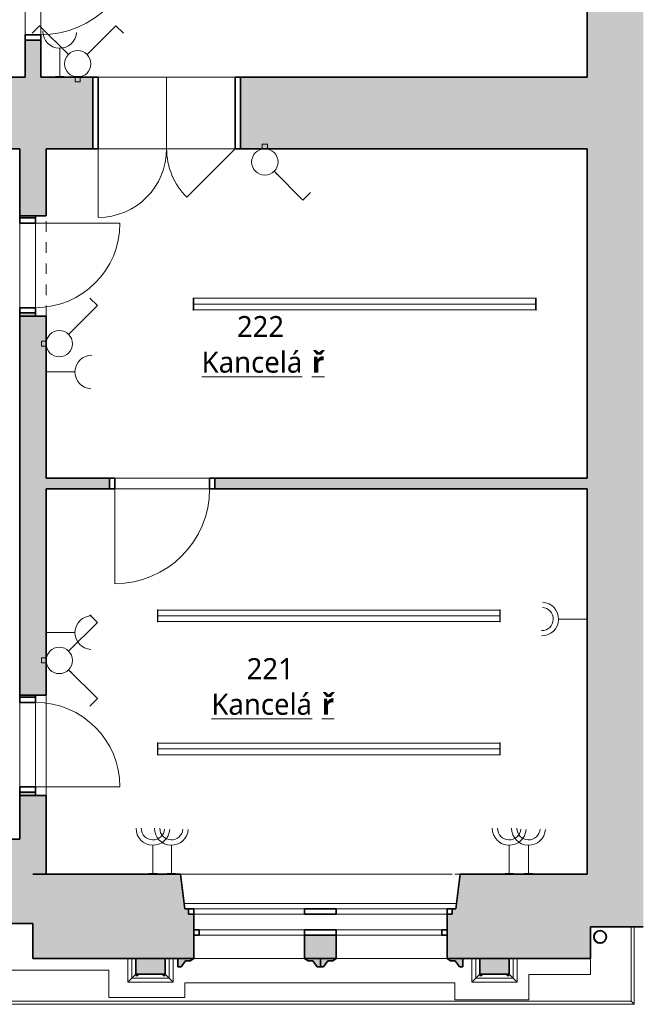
# Model space of a CAD drawing. Header units: metres. Extents: x -0.2 to 46.8, y -4.9 to 28.
# Tile 13 of 15: x 33.9 to 39.7, y -0.4 to 8.9. Entities that reach past the tile are written whole.
import ezdxf

# ---------------------------------------------------------------- set-up
doc = ezdxf.new("R2010")
doc.units = ezdxf.units.M
doc.linetypes.add('AV - Cerch_ 1 tecka 4mm', pattern=[0.006, 0.004, -0.001, 0, -0.001])
doc.layers.add('AV-MISTNOSTI', color=5, linetype='Continuous', lineweight=5, true_color=0x0000ff)
doc.layers.add('AV-TEXTY', color=5, linetype='Continuous', lineweight=13, true_color=0x0000ff)
doc.layers.add('AV-SRAFY', color=7, linetype='Continuous', lineweight=35)
doc.layers.add('AV-STAVBA', color=7, linetype='Continuous', lineweight=18)
doc.styles.add('Trebuchet MS_B', font='trebuc.ttf', dxfattribs={"height": 0.2})

# ---------------------------------------------------------------- blocks, each defined once
blk = doc.blocks.new('DO_2-L_Obl__členěné_222 - 1300x2700_zdobné-986832-2NP')
at = {"layer": 'AV-STAVBA', "color": 254, "true_color": 0xcccccc}
for p, q in [((0.65, 0.86), (0.65, 0.21)), ((-0.65, 0.21), (-0.1904, 0.6696)), ((-0.65, 0.21), (0.65, 0.21)), ((-0.65, -0.47), (-0.65, 0.21)), ((0, 0.21), (0, -0.47)), ((0.65, -0.47), (0.65, 0.21)), ((-0.7, -0.47), (-0.65, -0.47)), ((-0.65, -0.47), (0.65, -0.47)), ((0.65, -0.47), (0.7, -0.47))]:
    blk.add_line(p, q, dxfattribs=at)
at = {"layer": 'AV-STAVBA', "color": 254, "lineweight": 35, "true_color": 0xcccccc}
for p, q in [((-0.65, 0.21), (-0.7, 0.21)), ((-0.7, 0.21), (-0.7, -0.47)), ((-0.65, -0.47), (-0.65, 0.21)), ((0.7, 0.21), (0.65, 0.21)), ((0.65, 0.21), (0.65, -0.47)), ((0.7, -0.47), (0.7, 0.21)), ((-0.7, -0.47), (-0.65, -0.47)), ((0.65, -0.47), (0.7, -0.47))]:
    blk.add_line(p, q, dxfattribs=at)
at = {"layer": 'AV-STAVBA', "color": 254, "linetype": 'AV - Cerch_ 1 tecka 4mm', "true_color": 0xcccccc}
for p, q in [((-0.65, 0.21), (0.65, 0.21)), ((-0.7, -0.47), (0.7, -0.47)), ((-0.65, -0.47), (0.65, -0.47))]:
    blk.add_line(p, q, dxfattribs=at)
at = {"layer": 'AV-STAVBA', "color": 254, "true_color": 0xcccccc}
for centre, start, end in [((0.65, 0.21), 90, 180), ((-0.65, 0.21), 360, 45)]:
    blk.add_arc(centre, 0.65, start, end, dxfattribs=at)
blk = doc.blocks.new('DO_1-P_Ocel_ - 900x1970_150-987210-2NP')
at = {"layer": 'AV-STAVBA', "color": 254, "true_color": 0xcccccc}
for p, q in [((-0.45, 0.975), (-0.45, 0.075)), ((-0.45, 0.075), (0.45, 0.075)), ((-0.45, -0.075), (0.45, -0.075))]:
    blk.add_line(p, q, dxfattribs=at)
at = {"layer": 'AV-STAVBA', "color": 254, "linetype": 'AV - Cerch_ 1 tecka 4mm', "true_color": 0xcccccc}
for p, q in [((-0.5, 0.075), (0.5, 0.075)), ((-0.45, 0.075), (0.45, 0.075)), ((-0.5, -0.075), (0.5, -0.075)), ((-0.45, -0.075), (0.45, -0.075))]:
    blk.add_line(p, q, dxfattribs=at)
at = {"layer": 'AV-STAVBA', "color": 254, "lineweight": 35, "true_color": 0xcccccc}
for p, q in [((-0.45, 0.075), (-0.5, 0.075)), ((-0.5, 0.075), (-0.5, -0.075)), ((-0.45, -0.075), (-0.45, 0.075)), ((0.5, 0.075), (0.45, 0.075)), ((0.45, 0.075), (0.45, -0.075)), ((0.5, -0.075), (0.5, 0.075)), ((-0.5, -0.075), (-0.45, -0.075)), ((0.45, -0.075), (0.5, -0.075))]:
    blk.add_line(p, q, dxfattribs=at)
at = {"layer": 'AV-STAVBA', "color": 254, "true_color": 0xcccccc}
blk.add_arc((-0.45, 0.075), 0.9, 0, 90, dxfattribs=at)
blk = doc.blocks.new('DO_1-L_Ocel_ - 900x1970_100-993231-2NP')
at = {"layer": 'AV-STAVBA', "color": 254, "true_color": 0xcccccc}
for p, q in [((0.45, 0.95), (0.45, 0.05)), ((-0.45, 0.05), (0.45, 0.05)), ((-0.45, -0.05), (0.45, -0.05))]:
    blk.add_line(p, q, dxfattribs=at)
at = {"layer": 'AV-STAVBA', "color": 254, "linetype": 'AV - Cerch_ 1 tecka 4mm', "true_color": 0xcccccc}
for p, q in [((-0.5, 0.05), (0.5, 0.05)), ((-0.45, 0.05), (0.45, 0.05)), ((-0.5, -0.05), (0.5, -0.05)), ((-0.45, -0.05), (0.45, -0.05))]:
    blk.add_line(p, q, dxfattribs=at)
at = {"layer": 'AV-STAVBA', "color": 254, "lineweight": 35, "true_color": 0xcccccc}
for p, q in [((-0.45, 0.05), (-0.5, 0.05)), ((-0.5, 0.05), (-0.5, -0.05)), ((-0.45, -0.05), (-0.45, 0.05)), ((0.5, 0.05), (0.45, 0.05)), ((0.45, 0.05), (0.45, -0.05)), ((0.5, -0.05), (0.5, 0.05)), ((-0.5, -0.05), (-0.45, -0.05)), ((0.45, -0.05), (0.5, -0.05))]:
    blk.add_line(p, q, dxfattribs=at)
at = {"layer": 'AV-STAVBA', "color": 254, "true_color": 0xcccccc}
blk.add_arc((0.45, 0.05), 0.9, 90, 180, dxfattribs=at)
blk = doc.blocks.new('GM_Otvor_obdélníkový - 950x2190-994455-2NP')
at = {"layer": 'AV-STAVBA', "color": 254, "linetype": 'AV - Cerch_ 1 tecka 4mm', "lineweight": 13, "true_color": 0xcccccc}
for p, q in [((-0.475, 0.125), (0.475, 0.125)), ((-0.475, -0.125), (0.475, -0.125)), ((-0.475, -0.125), (0.475, -0.125))]:
    blk.add_line(p, q, dxfattribs=at)
blk = doc.blocks.new('DO_1-P_Ocel_ - 800x1970_150-V2-2NP')
at = {"layer": 'AV-STAVBA', "color": 254, "true_color": 0xcccccc}
for p, q in [((-0.4, 0.875), (-0.4, 0.075)), ((-0.4, 0.075), (0.4, 0.075)), ((-0.4, -0.075), (0.4, -0.075))]:
    blk.add_line(p, q, dxfattribs=at)
at = {"layer": 'AV-STAVBA', "color": 254, "linetype": 'AV - Cerch_ 1 tecka 4mm', "true_color": 0xcccccc}
for p, q in [((-0.45, 0.075), (0.45, 0.075)), ((-0.4, 0.075), (0.4, 0.075)), ((-0.45, -0.075), (0.45, -0.075)), ((-0.4, -0.075), (0.4, -0.075))]:
    blk.add_line(p, q, dxfattribs=at)
at = {"layer": 'AV-STAVBA', "color": 254, "lineweight": 35, "true_color": 0xcccccc}
for p, q in [((-0.4, 0.075), (-0.45, 0.075)), ((-0.45, 0.075), (-0.45, -0.075)), ((-0.4, -0.075), (-0.4, 0.075)), ((0.45, 0.075), (0.4, 0.075)), ((0.4, 0.075), (0.4, -0.075)), ((0.45, -0.075), (0.45, 0.075)), ((-0.45, -0.075), (-0.4, -0.075)), ((0.4, -0.075), (0.45, -0.075))]:
    blk.add_line(p, q, dxfattribs=at)
at = {"layer": 'AV-STAVBA', "color": 254, "true_color": 0xcccccc}
blk.add_arc((-0.4, 0.075), 0.8, 0, 90, dxfattribs=at)
blk = doc.blocks.new('WI_4-4_dvojité - 2400x2800-1624761-2NP')
at = {"layer": 'AV-STAVBA', "color": 254, "linetype": 'AV - Cerch_ 1 tecka 4mm', "lineweight": 13, "true_color": 0xcccccc}
for p, q in [((1.25, 0.4), (-1.25, 0.4)), ((1.2, 0.4), (-1.2, 0.4)), ((-1.2, 0.4), (1.2, 0.4)), ((1.25, -0.4), (-1.25, -0.4)), ((-1.25, -0.4), (1.25, -0.4)), ((1.2, -0.4), (-1.2, -0.4))]:
    blk.add_line(p, q, dxfattribs=at)
at = {"layer": 'AV-STAVBA', "color": 254, "lineweight": 35, "true_color": 0xcccccc}
for p, q in [((-1.15, 0.18), (-1.2, 0.18)), ((-1.2, 0.13), (-1.15, 0.13)), ((-1.15, 0.13), (-1.15, 0.18)), ((-0.15, 0.18), (-0.15, 0.13)), ((-0.15, 0.13), (0.15, 0.13)), ((0.15, 0.13), (0.15, 0.18)), ((1.2, 0.18), (1.15, 0.18)), ((1.15, 0.18), (1.15, 0.13)), ((1.15, 0.13), (1.2, 0.13)), ((-1.2, -0.07), (-1.25, -0.07)), ((-1.2, -0.02), (-1.2, -0.07)), ((-0.15, -0.07), (-0.15, -0.02)), ((-0.15, -0.02), (0.15, -0.02)), ((0.15, -0.07), (-0.15, -0.07)), ((0.15, -0.02), (0.15, -0.07)), ((1.2, -0.07), (1.2, -0.02)), ((1.25, -0.07), (1.2, -0.07))]:
    blk.add_line(p, q, dxfattribs=at)
at = {"layer": 'AV-STAVBA', "color": 254, "true_color": 0xcccccc}
for p, q in [((-1.2, 0.13), (-1.2, 0.18)), ((-1.2, 0.18), (1.2, 0.18)), ((-1.2, 0.13), (1.2, 0.13)), ((-1.15, 0.18), (-0.15, 0.18)), ((-1.15, 0.13), (-1.15, 0.18)), ((-0.15, 0.13), (-1.15, 0.13)), ((0.15, 0.18), (1.15, 0.18)), ((1.15, 0.13), (0.15, 0.13)), ((1.15, 0.13), (1.15, 0.18)), ((1.2, 0.13), (1.2, 0.18)), ((-1.25, -0.02), (-1.25, -0.07)), ((-1.25, -0.02), (1.25, -0.02)), ((-1.25, -0.07), (1.25, -0.07)), ((-0.15, -0.02), (-1.2, -0.02)), ((-1.2, -0.02), (-1.2, -0.07)), ((-1.2, -0.07), (-0.15, -0.07)), ((1.2, -0.02), (0.15, -0.02)), ((0.15, -0.07), (1.2, -0.07)), ((1.2, -0.02), (1.2, -0.07)), ((1.25, -0.02), (1.25, -0.07))]:
    blk.add_line(p, q, dxfattribs=at)
blk = doc.blocks.new('GM_Nika_zkosené ostění - v2920-1219853-2NP')
at = {"layer": 'AV-STAVBA', "color": 254, "linetype": 'AV - Cerch_ 1 tecka 4mm', "lineweight": 13, "true_color": 0xcccccc}
blk.add_line((-1.2, 0.4), (1.45, 0.4), dxfattribs=at)
blk = doc.blocks.new('GM_Nika_zkosené ostění - v850-1219927-2NP')
at = {"layer": 'AV-STAVBA', "color": 254, "linetype": 'AV - Cerch_ 1 tecka 4mm', "lineweight": 13, "true_color": 0xcccccc}
blk.add_line((-1.2, 0.4), (1.45, 0.4), dxfattribs=at)
blk = doc.blocks.new('GM_Detový svod_04 - GM_Detový svod_04-1507001-2NP')
at = {"layer": 'AV-STAVBA', "color": 254, "lineweight": 35, "true_color": 0xcccccc}
for radius, start, end in [(0.06, 360, 180), (0.058, 360, 180), (0.06, 180, 360), (0.058, 180, 360)]:
    blk.add_arc((39.3559, 0.2332), radius, start, end, dxfattribs=at)
blk = doc.blocks.new('DO_1-L_Ocel_ - 800x1970_150-925843-2NP')
at = {"layer": 'AV-STAVBA', "color": 254, "true_color": 0xcccccc}
for p, q in [((0.4, 0.875), (0.4, 0.075)), ((-0.4, 0.075), (0.4, 0.075)), ((-0.4, -0.075), (0.4, -0.075))]:
    blk.add_line(p, q, dxfattribs=at)
at = {"layer": 'AV-STAVBA', "color": 254, "linetype": 'AV - Cerch_ 1 tecka 4mm', "true_color": 0xcccccc}
for p, q in [((-0.45, 0.075), (0.45, 0.075)), ((-0.4, 0.075), (0.4, 0.075)), ((-0.45, -0.075), (0.45, -0.075)), ((-0.4, -0.075), (0.4, -0.075))]:
    blk.add_line(p, q, dxfattribs=at)
at = {"layer": 'AV-STAVBA', "color": 254, "lineweight": 35, "true_color": 0xcccccc}
for p, q in [((-0.4, 0.075), (-0.45, 0.075)), ((-0.45, 0.075), (-0.45, -0.075)), ((-0.4, -0.075), (-0.4, 0.075)), ((0.45, 0.075), (0.4, 0.075)), ((0.4, 0.075), (0.4, -0.075)), ((0.45, -0.075), (0.45, 0.075)), ((-0.45, -0.075), (-0.4, -0.075)), ((0.4, -0.075), (0.45, -0.075))]:
    blk.add_line(p, q, dxfattribs=at)
at = {"layer": 'AV-STAVBA', "color": 254, "true_color": 0xcccccc}
blk.add_arc((0.4, 0.075), 0.8, 90, 180, dxfattribs=at)
blk = doc.blocks.new('Římsa nad 1NP - Římsa nad 1NP-1582674-2NP')
at = {"layer": 'AV-STAVBA', "color": 254, "true_color": 0xcccccc}
for p, q in [((39.6498, -0.3768), (39.6498, 0.3282)), ((39.679, -0.4059), (39.679, 0.3282)), ((39.679, -0.4059), (33.5449, -0.4059)), ((33.5741, -0.3768), (39.6498, -0.3768)), ((39.679, -0.4059), (39.6498, -0.3768))]:
    blk.add_line(p, q, dxfattribs=at)
blk = doc.blocks.new('Šambrána krajní_2NP1 - Šambrána krajní_2NP-1630025-2NP')
at = {"layer": 'AV-STAVBA', "true_color": 0xcccccc}
for points in [[(36.8548, 0.0282), (36.8548, 0.2482), (36.5548, 0.2482), (36.5548, 0.0282), (36.7955, 0.0282)], [(35.2345, -0.1218), (35.2345, 0.0282), (34.9545, 0.0282), (34.9545, -0.1218)], [(38.2145, -0.1218), (38.4945, -0.1218), (38.4945, 0.0282), (38.2145, 0.0282)]]:
    blk.add_hatch(color=254, dxfattribs=at).paths.add_polyline_path(points)
h = blk.add_hatch(color=254, dxfattribs=at)
h.paths.add_polyline_path([(36.7048, -0.0518), (36.7048, 0.0282), (36.5548, 0.0282), (36.5887, 0.0048), (36.6337, 0.0048), (36.6748, -0.0518)])
h.paths.add_polyline_path([(35.3848, -0.0518), (35.426, 0.0048), (35.471, 0.0048), (35.5048, 0.0282), (35.3548, 0.0282), (35.3548, -0.0518)])
h = blk.add_hatch(color=254, dxfattribs=at)
h.paths.add_polyline_path([(38.0248, -0.0518), (38.0548, -0.0518), (38.0548, 0.0282), (37.9048, 0.0282), (37.9392, 0.0048), (37.9837, 0.0048)])
h.paths.add_polyline_path([(36.7348, -0.0518), (36.776, 0.0048), (36.821, 0.0048), (36.8548, 0.0282), (36.7048, 0.0282), (36.7048, -0.0518)])
h = blk.add_hatch(color=254, dxfattribs=at)
h.paths.add_polyline_path([(34.9745, -0.1318), (34.9745, -0.1218), (34.9545, -0.1218), (34.9545, -0.1318)])
h.paths.add_polyline_path([(35.2145, -0.1318), (35.2345, -0.1318), (35.2345, -0.1218), (35.2145, -0.1218)])
h = blk.add_hatch(color=254, dxfattribs=at)
h.paths.add_polyline_path([(38.4945, -0.1318), (38.4945, -0.1218), (38.4745, -0.1218), (38.4745, -0.1318)])
h.paths.add_polyline_path([(38.2345, -0.1318), (38.2345, -0.1218), (38.2145, -0.1218), (38.2145, -0.1318)])
at = {"layer": 'AV-STAVBA', "color": 254, "lineweight": 35, "true_color": 0xcccccc}
for p, q in [((36.8548, 0.2482), (36.5548, 0.2482)), ((36.5548, 0.2482), (36.5548, 0.0282)), ((36.8548, 0.0282), (36.8548, 0.2482)), ((35.2345, 0.0282), (34.9545, 0.0282)), ((34.9545, 0.0282), (34.9545, -0.1218)), ((35.2345, -0.1218), (35.2345, 0.0282)), ((35.5048, 0.0282), (35.3548, 0.0282)), ((35.3548, 0.0282), (35.3548, -0.0518)), ((35.3848, -0.0518), (35.426, 0.0048)), ((35.426, 0.0048), (35.471, 0.0048)), ((35.471, 0.0048), (35.5048, 0.0282)), ((36.5548, 0.0282), (36.8548, 0.0282)), ((36.7048, 0.0282), (36.5548, 0.0282)), ((36.5548, 0.0282), (36.5887, 0.0048)), ((36.5887, 0.0048), (36.6337, 0.0048)), ((36.6337, 0.0048), (36.6748, -0.0518)), ((36.7048, 0.0282), (36.7048, -0.0518)), ((36.8548, 0.0282), (36.7048, 0.0282)), ((36.7048, -0.0518), (36.7048, 0.0282)), ((36.7348, -0.0518), (36.776, 0.0048)), ((36.776, 0.0048), (36.821, 0.0048)), ((36.821, 0.0048), (36.8548, 0.0282)), ((38.0548, 0.0282), (37.9048, 0.0282)), ((37.9048, 0.0282), (37.9387, 0.0048)), ((37.9387, 0.0048), (37.9837, 0.0048)), ((37.9837, 0.0048), (38.0248, -0.0518)), ((38.0548, -0.0518), (38.0548, 0.0282)), ((38.4945, 0.0282), (38.2145, 0.0282)), ((38.2145, 0.0282), (38.2145, -0.1218)), ((38.4945, -0.1218), (38.4945, 0.0282)), ((35.3548, -0.0518), (35.3848, -0.0518)), ((36.6748, -0.0518), (36.7048, -0.0518)), ((36.7048, -0.0518), (36.7348, -0.0518)), ((38.0248, -0.0518), (38.0548, -0.0518)), ((34.9745, -0.1218), (34.9545, -0.1218)), ((34.9545, -0.1218), (34.9545, -0.1318)), ((34.9545, -0.1218), (35.2345, -0.1218)), ((34.9545, -0.1318), (34.9745, -0.1318)), ((34.9745, -0.1318), (34.9745, -0.1218)), ((35.2345, -0.1218), (35.2145, -0.1218)), ((35.2145, -0.1218), (35.2145, -0.1318)), ((35.2145, -0.1318), (35.2345, -0.1318)), ((35.2345, -0.1318), (35.2345, -0.1218)), ((38.2345, -0.1218), (38.2145, -0.1218)), ((38.2145, -0.1218), (38.2145, -0.1318)), ((38.2145, -0.1218), (38.4945, -0.1218)), ((38.2145, -0.1318), (38.2345, -0.1318)), ((38.2345, -0.1318), (38.2345, -0.1218)), ((38.4945, -0.1218), (38.4745, -0.1218)), ((38.4745, -0.1218), (38.4745, -0.1318)), ((38.4745, -0.1318), (38.4945, -0.1318)), ((38.4945, -0.1318), (38.4945, -0.1218))]:
    blk.add_line(p, q, dxfattribs=at)
at = {"layer": 'AV-STAVBA', "color": 254, "true_color": 0xcccccc}
for p, q in [((34.879, -0.1973), (34.879, 0.0282)), ((34.917, -0.1593), (34.917, 0.0282)), ((35.272, 0.0282), (35.272, -0.1593)), ((35.31, 0.0282), (35.31, -0.1973)), ((38.139, -0.1973), (38.139, 0.0282)), ((38.177, -0.1593), (38.177, 0.0282)), ((38.532, 0.0282), (38.532, -0.1593)), ((38.57, 0.0282), (38.57, -0.1973)), ((34.879, -0.1973), (34.917, -0.1593)), ((34.917, -0.1593), (34.9545, -0.1218)), ((35.272, -0.1593), (34.917, -0.1593)), ((35.272, -0.1593), (35.2345, -0.1218)), ((35.31, -0.1973), (35.272, -0.1593)), ((38.139, -0.1973), (38.177, -0.1593)), ((38.177, -0.1593), (38.2145, -0.1218)), ((38.532, -0.1593), (38.177, -0.1593)), ((38.532, -0.1593), (38.4945, -0.1218)), ((38.57, -0.1973), (38.532, -0.1593)), ((35.31, -0.1973), (34.879, -0.1973)), ((38.57, -0.1973), (38.139, -0.1973))]:
    blk.add_line(p, q, dxfattribs=at)
blk = doc.blocks.new('D0089 - 1514 - OÚPSŘ_Benešova_rvt-1-2NP')
at = {"layer": 'AV-SRAFY', "lineweight": 18, "true_color": 0xcccccc}
blk.add_hatch(color=254, dxfattribs=at).paths.add_polyline_path([(39.3371, 0.8282), (39.7648, 0.8282), (39.7648, 14.7482), (39.2348, 14.7482), (39.2348, 0.8282)])
h = blk.add_hatch(color=254, dxfattribs=at)
h.paths.add_polyline_path([(34.0548, 8.3782), (34.0548, 8.7282), (33.9048, 8.7282), (33.9048, 8.3782)])
h.paths.add_polyline_path([(33.9048, 9.7282), (34.0548, 9.7282), (34.0548, 13.8482), (33.9048, 13.8482), (33.9048, 9.8035)])
h = blk.add_hatch(color=254, dxfattribs=at)
h.paths.add_polyline_path([(33.8548, 7.6982), (34.5474, 7.6982), (34.5474, 8.3782), (31.2824, 8.3782), (31.2824, 7.6982), (32.2206, 7.6982)])
h.paths.add_polyline_path([(39.2348, 7.6982), (39.2348, 8.3782), (35.9474, 8.3782), (35.9474, 7.6982), (36.2872, 7.6982)])
h.paths.add_polyline_path([(19.0448, 7.6982), (19.0448, 8.3782), (17.7648, 8.3782), (17.7648, 7.6982), (18.0686, 7.6982), (18.0686, 7.8732), (18.7186, 7.8732), (18.7186, 7.6982)])
h.paths.add_polyline_path([(20.4448, 7.6982), (22.9848, 7.6982), (22.9848, 8.3782), (20.4448, 8.3782)])
h.paths.add_polyline_path([(24.2848, 7.6982), (29.9324, 7.6982), (29.9324, 8.3782), (24.2848, 8.3782)])
h = blk.add_hatch(color=254, dxfattribs=at)
h.paths.add_polyline_path([(33.9791, 0.8282), (34.1048, 0.8282), (34.1048, 1.5734), (33.8548, 1.5734), (33.8548, 1.1582), (33.9791, 1.1582), (33.9791, 1.1388)])
h.paths.add_polyline_path([(33.8548, 2.5234), (34.1048, 2.5234), (34.1048, 6.1132), (33.8548, 6.1132), (33.8548, 4.027)])
h.paths.add_polyline_path([(34.1048, 7.0632), (34.1048, 7.6982), (33.8548, 7.6982), (33.8548, 7.0632)])
h = blk.add_hatch(color=254, dxfattribs=at)
h.paths.add_polyline_path([(33.8548, 6.1132), (34.0048, 6.1132), (34.0048, 6.1432), (33.8548, 6.1432)])
h.paths.add_polyline_path([(34.0048, 7.0432), (34.0048, 7.0632), (33.8548, 7.0632), (33.8548, 7.0432)])
h = blk.add_hatch(color=254, dxfattribs=at)
h.paths.add_polyline_path([(34.1048, 4.4782), (34.7048, 4.4782), (34.7048, 4.5782), (34.1048, 4.5782)])
h.paths.add_polyline_path([(39.2348, 4.4782), (39.2348, 4.5782), (35.7048, 4.5782), (35.7048, 4.4782), (36.2872, 4.4782)])
h = blk.add_hatch(color=254, dxfattribs=at)
h.paths.add_polyline_path([(33.8548, 1.5734), (34.0048, 1.5734), (34.0048, 1.6034), (33.8548, 1.6034)])
h.paths.add_polyline_path([(34.0048, 2.5034), (34.0048, 2.5234), (33.8548, 2.5234), (33.8548, 2.5034)])
h = blk.add_hatch(color=254, dxfattribs=at)
h.paths.add_polyline_path([(5.4448, 0.3582), (6.2299, 0.3582), (6.2299, 0.7782), (6.1299, 0.7782), (6.1299, 0.8282), (6.0799, 1.1582), (5.4448, 1.1582), (5.4448, 0.4167)])
h.paths.add_polyline_path([(19.8741, 0.3582), (19.8741, 0.7582), (19.8491, 0.7582), (19.8491, 0.8082), (19.5848, 0.8082), (19.5848, 0.7582), (19.5598, 0.7582), (19.5598, 0.3582)])
h.paths.add_polyline_path([(20.9241, 0.3582), (23.1598, 0.3582), (23.1598, 0.7782), (23.0598, 0.7782), (23.0598, 0.8282), (23.0098, 1.1582), (21.0448, 1.1582), (20.9948, 0.8082), (20.9491, 0.8082), (20.9491, 0.7582), (20.9241, 0.7582), (20.9241, 0.5882)])
h.paths.add_polyline_path([(33.9791, 0.3582), (33.9791, 1.1582), (33.2298, 1.1582), (33.1798, 0.8282), (33.1798, 0.7782), (33.0798, 0.7782), (33.0798, 0.3582), (33.7456, 0.3582)])
h.paths.add_polyline_path([(7.4799, 0.3582), (9.1599, 0.3582), (9.1599, 0.7782), (9.0599, 0.7782), (9.0599, 0.8282), (9.0099, 1.1582), (7.6299, 1.1582), (7.5799, 0.8282), (7.5799, 0.7782), (7.4799, 0.7782), (7.4799, 0.4167)])
h.paths.add_polyline_path([(18.5098, 0.3582), (18.5098, 0.7582), (18.4848, 0.7582), (18.4848, 0.8082), (18.4148, 0.8082), (18.3648, 1.1582), (16.3998, 1.1582), (16.3498, 0.8282), (16.3498, 0.7782), (16.2498, 0.7782), (16.2498, 0.3582), (18.4018, 0.3582)])
h.paths.add_polyline_path([(31.8298, 0.3582), (31.8298, 0.7782), (31.7298, 0.7782), (31.7298, 0.8282), (31.6798, 1.1582), (30.4298, 1.1582), (30.3798, 0.8282), (30.3798, 0.7782), (30.2798, 0.7782), (30.2798, 0.3582), (31.7123, 0.3582)])
h.paths.add_polyline_path([(24.4098, 0.3582), (26.1098, 0.3582), (26.1098, 0.7782), (26.0098, 0.7782), (26.0098, 0.8282), (25.9598, 1.1582), (24.5598, 1.1582), (24.5098, 0.8282), (24.5098, 0.7782), (24.4098, 0.7782), (24.4098, 0.4167)])
h.paths.add_polyline_path([(10.4099, 0.3582), (12.0998, 0.3582), (12.0998, 0.7782), (11.9998, 0.7782), (11.9998, 0.8282), (11.9498, 1.1582), (10.5599, 1.1582), (10.5099, 0.8282), (10.5099, 0.7782), (10.4099, 0.7782), (10.4099, 0.4167)])
h.paths.add_polyline_path([(14.9998, 0.3582), (14.9998, 0.7782), (14.8998, 0.7782), (14.8998, 0.8282), (14.8498, 1.1582), (13.4998, 1.1582), (13.4498, 0.8282), (13.4498, 0.7782), (13.3498, 0.7782), (13.3498, 0.3582), (14.9378, 0.3582)])
h.paths.add_polyline_path([(29.0298, 0.3582), (29.0298, 0.7782), (28.9298, 0.7782), (28.9298, 0.8282), (28.8798, 1.1582), (27.5098, 1.1582), (27.4598, 0.8282), (27.4598, 0.7782), (27.3598, 0.7782), (27.3598, 0.3582), (28.9166, 0.3582)])
h = blk.add_hatch(color=254, dxfattribs=at)
h.paths.add_polyline_path([(38.0663, 0.0282), (39.2648, 0.0282), (39.2648, 0.3282), (39.7648, 0.3282), (39.7648, 0.8282), (38.0298, 0.8282), (37.9898, 0.4982), (37.9548, 0.4982), (37.9548, 0.4482), (37.9048, 0.4482), (37.9048, 0.0282), (37.9392, 0.0282)])
h.paths.add_polyline_path([(34.2539, 0.0282), (35.5048, 0.0282), (35.5048, 0.4482), (35.4548, 0.4482), (35.4548, 0.4982), (35.4198, 0.4982), (35.3798, 0.8282), (33.9791, 0.8282), (33.9791, 0.0282)])
at = {"layer": 'AV-STAVBA', "color": 254, "lineweight": 35, "true_color": 0xcccccc}
for p, q in [((39.2348, 13.8482), (39.2348, 8.3782)), ((34.0548, 8.7282), (33.9048, 8.7282)), ((33.9048, 8.7282), (33.9048, 8.3782)), ((34.0548, 8.3782), (34.0548, 8.7282)), ((33.9048, 8.3782), (31.2824, 8.3782)), ((34.5474, 8.3782), (34.0548, 8.3782)), ((34.5474, 7.6982), (34.5474, 8.3782)), ((39.2348, 8.3782), (35.9474, 8.3782)), ((35.9474, 8.3782), (35.9474, 7.6982)), ((31.2824, 7.6982), (33.8548, 7.6982)), ((33.8548, 7.6982), (33.8548, 7.0632)), ((34.1048, 7.6982), (34.5474, 7.6982)), ((34.1048, 7.0632), (34.1048, 7.6982)), ((35.9474, 7.6982), (39.2348, 7.6982)), ((39.2348, 7.6982), (39.2348, 4.5782)), ((33.8548, 7.0632), (34.1048, 7.0632)), ((34.0048, 7.0632), (33.8548, 7.0632)), ((33.8548, 7.0632), (33.8548, 7.0432)), ((33.8548, 7.0432), (34.0048, 7.0432)), ((34.0048, 7.0432), (34.0048, 7.0632)), ((34.0048, 6.1432), (33.8548, 6.1432)), ((33.8548, 6.1432), (33.8548, 6.1132)), ((34.1048, 6.1132), (33.8548, 6.1132)), ((33.8548, 6.1132), (33.8548, 2.5234)), ((33.8548, 6.1132), (34.0048, 6.1132)), ((34.0048, 6.1132), (34.0048, 6.1432)), ((34.1048, 4.5782), (34.1048, 6.1132)), ((34.7048, 4.5782), (34.1048, 4.5782)), ((34.7048, 4.4782), (34.7048, 4.5782)), ((39.2348, 4.5782), (35.7048, 4.5782)), ((35.7048, 4.5782), (35.7048, 4.4782)), ((34.1048, 2.5234), (34.1048, 4.4782)), ((34.1048, 4.4782), (34.7048, 4.4782)), ((35.7048, 4.4782), (39.2348, 4.4782)), ((39.2348, 4.4782), (39.2348, 0.8282)), ((33.8548, 2.5234), (34.1048, 2.5234)), ((34.0048, 2.5234), (33.8548, 2.5234)), ((33.8548, 2.5234), (33.8548, 2.5034)), ((34.0048, 2.5034), (34.0048, 2.5234)), ((33.8548, 2.5034), (34.0048, 2.5034)), ((34.0048, 1.6034), (33.8548, 1.6034)), ((33.8548, 1.6034), (33.8548, 1.5734)), ((34.0048, 1.5734), (34.0048, 1.6034)), ((34.1048, 1.5734), (33.8548, 1.5734)), ((33.8548, 1.5734), (33.8548, 1.1582)), ((33.8548, 1.5734), (34.0048, 1.5734)), ((34.1048, 0.8282), (34.1048, 1.5734)), ((33.8548, 1.1582), (33.2298, 1.1582)), ((35.3798, 0.8282), (33.9791, 0.8282)), ((33.9791, 0.8282), (34.1048, 0.8282)), ((35.4198, 0.4982), (35.3798, 0.8282)), ((38.0298, 0.8282), (37.9898, 0.4982)), ((39.2348, 0.8282), (38.0298, 0.8282)), ((35.4548, 0.4982), (35.4198, 0.4982)), ((35.4548, 0.4482), (35.4548, 0.4982)), ((37.9898, 0.4982), (37.9548, 0.4982)), ((37.9548, 0.4982), (37.9548, 0.4482)), ((35.5048, 0.4482), (35.4548, 0.4482)), ((35.5048, 0.0282), (35.5048, 0.4482)), ((37.9548, 0.4482), (37.9048, 0.4482)), ((37.9048, 0.4482), (37.9048, 0.0282)), ((33.0798, 0.3582), (33.9791, 0.3582)), ((33.9791, 0.3582), (33.9791, 0.0282)), ((39.2648, 0.0282), (39.2648, 0.3282)), ((39.2648, 0.3282), (39.7648, 0.3282)), ((33.9791, 0.0282), (35.5048, 0.0282)), ((37.9048, 0.0282), (39.2648, 0.0282))]:
    blk.add_line(p, q, dxfattribs=at)
at = {"layer": 'AV-STAVBA', "color": 254, "true_color": 0xcccccc}
for p, q in [((33.9048, 8.7782), (33.9048, 9.6782)), ((34.0548, 9.6782), (34.0548, 8.7782)), ((35.8974, 7.6982), (34.5974, 7.6982)), ((33.8548, 6.1932), (33.8548, 6.9932)), ((34.0048, 6.9932), (34.0048, 6.1932)), ((34.7548, 4.5782), (35.6548, 4.5782)), ((35.6548, 4.4782), (34.7548, 4.4782)), ((34.1048, 2.5234), (34.1048, 1.5734)), ((33.8548, 1.6534), (33.8548, 2.4534)), ((35.4138, 0.5482), (37.9959, 0.5482)), ((35.4198, 0.4982), (35.4138, 0.5482)), ((37.9959, 0.5482), (37.9898, 0.4982)), ((36.5548, 0.4482), (35.5048, 0.4482)), ((37.9048, 0.4482), (36.8548, 0.4482)), ((36.5548, 0.0282), (35.5048, 0.0282)), ((36.5548, 0.0282), (35.5048, 0.0282)), ((37.9048, 0.0282), (36.8548, 0.0282)), ((37.9048, 0.0282), (36.8548, 0.0282)), ((39.2648, -0.122), (39.2648, 0.0282)), ((22.3322, -0.082), (34.6991, -0.082)), ((34.6991, -0.082), (34.6991, -0.342)), ((38.6791, -0.362), (38.6791, -0.122)), ((38.6791, -0.122), (39.2648, -0.122)), ((35.4191, -0.342), (35.4191, -0.202)), ((35.4191, -0.202), (37.9791, -0.202)), ((37.9791, -0.202), (37.9791, -0.362)), ((34.6991, -0.342), (35.4191, -0.342)), ((37.9791, -0.362), (38.6791, -0.362))]:
    blk.add_line(p, q, dxfattribs=at)
at = {"layer": 'AV-STAVBA', "color": 254, "lineweight": 18, "true_color": 0xcccccc}
for name, p, rotation in [('DO_1-P_Ocel_ - 900x1970_150-987210-2NP', (33.9798, 9.2282), 269.9999999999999), ('DO_2-L_Obl__členěné_222 - 1300x2700_zdobné-986832-2NP', (35.2474, 7.9082), 180), ('GM_Otvor_obdélníkový - 950x2190-994455-2NP', (33.9798, 6.5882), 90), ('DO_1-P_Ocel_ - 800x1970_150-V2-2NP', (33.9298, 6.5932), 270), ('DO_1-L_Ocel_ - 900x1970_100-993231-2NP', (35.2048, 4.5282), 180), ('GM_Otvor_obdélníkový - 950x2190-994455-2NP', (33.9798, 2.0484), 90), ('DO_1-L_Ocel_ - 800x1970_150-925843-2NP', (33.9298, 2.0534), 270), ('WI_4-4_dvojité - 2400x2800-1624761-2NP', (36.7048, 0.4282), 180)]:
    blk.add_blockref(name, p, dxfattribs=dict(at, rotation=rotation))
for name, p in [('GM_Nika_zkosené ostění - v2920-1219853-2NP', (36.5798, 0.4282)), ('GM_Nika_zkosené ostění - v850-1219927-2NP', (36.5798, 0.4282)), ('Římsa nad 1NP - Římsa nad 1NP-1582674-2NP', (0, 0)), ('GM_Detový svod_04 - GM_Detový svod_04-1507001-2NP', (0, 0)), ('Šambrána krajní_2NP1 - Šambrána krajní_2NP-1630025-2NP', (0, 0))]:
    blk.add_blockref(name, p, dxfattribs=at)
blk = doc.blocks.new('EF_Vypínač - Jednoklapka-835338-2NP')
at = {"layer": 'AV-STAVBA'}
for p, q in [((1.9098, 25.0188), (1.9098, 25.0988)), ((1.9098, 25.0988), (1.9148, 25.0988)), ((1.9148, 25.0988), (1.9148, 25.0188)), ((1.9098, 25.0888), (1.9098, 25.0288)), ((1.9098, 25.0288), (1.9098, 25.0888)), ((1.9148, 25.0188), (1.9098, 25.0188)), ((1.9148, 25.0828), (1.9598, 25.0828)), ((1.9598, 25.0348), (1.9148, 25.0348)), ((1.9598, 25.0828), (1.9598, 25.0348))]:
    blk.add_line(p, q, dxfattribs=at)
blk = doc.blocks.new('EF_Zásuvka - Jednozásuvka-V7-2NP')
at = {"layer": 'AV-STAVBA'}
for p, q in [((5.4998, 25.9006), (5.4998, 25.9806)), ((5.4998, 25.9806), (5.5048, 25.9806)), ((5.4998, 25.9106), (5.4998, 25.9706)), ((5.4998, 25.9706), (5.4998, 25.9106)), ((5.4998, 25.9106), (5.4998, 25.9706)), ((5.4998, 25.9656), (5.4998, 25.9156)), ((5.4998, 25.9586), (5.4998, 25.9206)), ((5.4998, 25.9586), (5.4998, 25.9206)), ((5.4998, 25.9518), (5.4998, 25.9481)), ((5.4998, 25.9518), (5.4998, 25.9481)), ((5.4998, 25.9418), (5.4998, 25.9381)), ((5.4998, 25.9418), (5.4998, 25.9381)), ((5.4998, 25.9281), (5.4998, 25.9318)), ((5.4998, 25.9281), (5.4998, 25.9318)), ((5.5048, 25.9006), (5.4998, 25.9006))]:
    blk.add_line(p, q, dxfattribs=at)
blk = doc.blocks.new('EF_Zásuvka - Dvojzásuvka-840806-2NP')
at = {"layer": 'AV-STAVBA'}
for p, q in [((5.02, 0.8332), (5.1, 0.8332)), ((5.02, 0.8282), (5.02, 0.8332)), ((5.03, 0.8332), (5.09, 0.8332)), ((5.09, 0.8332), (5.03, 0.8332)), ((5.03, 0.8332), (5.09, 0.8332)), ((5.09, 0.8332), (5.03, 0.8332)), ((5.085, 0.8332), (5.035, 0.8332)), ((5.085, 0.8332), (5.035, 0.8332)), ((5.078, 0.8332), (5.04, 0.8332)), ((5.078, 0.8332), (5.04, 0.8332)), ((5.078, 0.8332), (5.04, 0.8332)), ((5.078, 0.8332), (5.04, 0.8332)), ((5.0475, 0.8332), (5.0512, 0.8332)), ((5.0475, 0.8332), (5.0512, 0.8332)), ((5.0488, 0.8332), (5.0526, 0.8332)), ((5.0488, 0.8332), (5.0526, 0.8332)), ((5.0613, 0.8332), (5.0575, 0.8332)), ((5.0613, 0.8332), (5.0575, 0.8332)), ((5.0662, 0.8332), (5.0625, 0.8332)), ((5.0662, 0.8332), (5.0625, 0.8332)), ((5.0699, 0.8332), (5.0662, 0.8332)), ((5.0699, 0.8332), (5.0662, 0.8332)), ((5.0712, 0.8332), (5.0675, 0.8332)), ((5.0712, 0.8332), (5.0675, 0.8332)), ((5.1, 0.8332), (5.1, 0.8282))]:
    blk.add_line(p, q, dxfattribs=at)
blk = doc.blocks.new('EF_Vypínač - Dvojklapka-835340-2NP')
at = {"layer": 'AV-STAVBA'}
for p, q in [((1.9898, 23.8447), (2.0348, 23.8447)), ((1.9898, 23.7967), (1.9898, 23.8447)), ((2.0348, 23.7967), (1.9898, 23.7967)), ((2.0348, 23.8607), (2.0398, 23.8607)), ((2.0348, 23.7807), (2.0348, 23.8607)), ((2.0398, 23.8607), (2.0398, 23.7807)), ((2.0398, 23.7907), (2.0398, 23.8507)), ((2.0398, 23.8507), (2.0398, 23.7907)), ((2.0398, 23.7807), (2.0348, 23.7807))]:
    blk.add_line(p, q, dxfattribs=at)
blk = doc.blocks.new('LF_Závěsné lineární svítidlo - 3250x120-926022-2NP')
at = {"layer": 'AV-STAVBA', "color": 5, "true_color": 0x0000ff}
for p, q in [((-1.625, -0.06), (-1.625, 0.06)), ((1.625, 0), (-1.625, 0)), ((-1.62, -0.055), (-1.62, 0.055)), ((-1.62, 0.055), (1.62, 0.055)), ((1.62, 0.055), (1.62, -0.055)), ((1.625, 0.06), (1.625, -0.06)), ((1.62, -0.055), (-1.62, -0.055))]:
    blk.add_line(p, q, dxfattribs=at)
blk = doc.blocks.new('LF_Závěsné lineární svítidlo - 3250x120-925979-2NP')
at = {"layer": 'AV-STAVBA', "color": 5, "true_color": 0x0000ff}
for p, q in [((-1.625, -0.06), (-1.625, 0.06)), ((1.625, 0), (-1.625, 0)), ((-1.62, -0.055), (-1.62, 0.055)), ((-1.62, 0.055), (1.62, 0.055)), ((1.62, 0.055), (1.62, -0.055)), ((1.625, 0.06), (1.625, -0.06)), ((1.62, -0.055), (-1.62, -0.055))]:
    blk.add_line(p, q, dxfattribs=at)

msp = doc.modelspace()

# ---------------------------------------------------------------- linework, layer by layer
at = {"layer": 'AV-TEXTY', "lineweight": 5}
for p, q in [((34.043, 8.8642), (33.9711, 8.7923)), ((34.3157, 8.5916), (34.043, 8.8642)), ((34.4924, 8.5916), (34.7651, 8.8642)), ((34.7651, 8.8642), (34.837, 8.7923)), ((34.2339, 8.6514), (34.2339, 8.3782)), ((34.4924, 8.5916), (34.5221, 8.6213)), ((36.2663, 7.4848), (36.2959, 7.4551)), ((36.2663, 7.4848), (36.5389, 7.2122)), ((36.5389, 7.2122), (36.6108, 7.2841)), ((34.5908, 6.2127), (34.5189, 6.2847)), ((34.3182, 5.9401), (34.5908, 6.2127)), ((34.3182, 5.9401), (34.3479, 5.9698)), ((34.378, 5.5841), (34.1048, 5.5841)), ((34.5908, 3.2124), (34.5189, 3.2843)), ((34.3182, 2.9397), (34.5908, 3.2124)), ((38.9616, 3.2439), (39.2348, 3.2439)), ((34.378, 3.1147), (34.1048, 3.1147)), ((34.3182, 2.7629), (34.3479, 2.7332)), ((34.3182, 2.7629), (34.5908, 2.4903)), ((34.5908, 2.4903), (34.5189, 2.4183)), ((35.1172, 1.1014), (35.1172, 0.8282)), ((35.2921, 1.1014), (35.2921, 0.8282)), ((38.4943, 1.1014), (38.4943, 0.8282)), ((38.6776, 1.1014), (38.6776, 0.8282))]:
    msp.add_line(p, q, dxfattribs=at)
for centre in [(34.404, 8.5032), (36.1779, 7.5732), (34.2298, 5.8517), (34.2298, 2.8513)]:
    msp.add_circle(centre, 0.125, dxfattribs=at)
for centre, radius, start, end in [((34.2339, 8.8114), 0.16, 180, 356.41054), ((34.538, 5.5841), 0.16, 90, 266.41054), ((38.8016, 3.2439), 0.16, 270, 86.41054), ((34.538, 3.1147), 0.16, 90, 266.41054), ((38.8016, 3.2439), 0.11, 270, 86.41054), ((35.1172, 1.2614), 0.16, 180, 356.41054), ((35.1172, 1.2614), 0.11, 180, 356.41054), ((35.2921, 1.2614), 0.16, 180, 356.41054), ((35.2921, 1.2614), 0.11, 180, 356.41054), ((38.4943, 1.2614), 0.16, 180, 356.41054), ((38.4943, 1.2614), 0.11, 180, 356.41054), ((38.6776, 1.2614), 0.16, 180, 356.41054), ((38.6776, 1.2614), 0.11, 180, 356.41054)]:
    msp.add_arc(centre, radius, start, end, dxfattribs=at)

# ---------------------------------------------------------------- block references
at = {"lineweight": 5}
msp.add_blockref('D0089 - 1514 - OÚPSŘ_Benešova_rvt-1-2NP', (0, 0), dxfattribs=at)
at = {"layer": 'AV-STAVBA'}
for name, p, rotation in [('EF_Zásuvka - Jednozásuvka-V7-2NP', (8.2934, 13.883), 269.9999999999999), ('EF_Vypínač - Dvojklapka-835340-2NP', (58.2247, 6.3434), 89.99999999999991), ('EF_Vypínač - Jednoklapka-835338-2NP', (61.2367, 5.7834), 89.99999999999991), ('EF_Vypínač - Jednoklapka-835338-2NP', (36.0196, 30.9105), 180), ('EF_Zásuvka - Jednozásuvka-V7-2NP', (39.6096, 31.5247), 180), ('EF_Zásuvka - Dvojzásuvka-840806-2NP', (40.063, -1.8161), 90), ('EF_Zásuvka - Jednozásuvka-V7-2NP', (39.6096, 29.0553), 180)]:
    msp.add_blockref(name, p, dxfattribs=dict(at, rotation=rotation))
at = {"layer": 'AV-STAVBA', "color": 5, "true_color": 0x0000ff, "extrusion": (0, 0, -1), "rotation": 180}
for name, p in [('LF_Závěsné lineární svítidlo - 3250x120-925979-2NP', (-37.1242, 6.228)), ('LF_Závěsné lineární svítidlo - 3250x120-926022-2NP', (-36.7852, 3.2738)), ('LF_Závěsné lineární svítidlo - 3250x120-926022-2NP', (-36.7852, 2.0136))]:
    msp.add_blockref(name, p, dxfattribs=at)
at = {"layer": 'AV-STAVBA'}
for name, p in [('EF_Vypínač - Dvojklapka-835340-2NP', (32.07, -20.9693)), ('EF_Zásuvka - Dvojzásuvka-840806-2NP', (30.0572, 0)), ('EF_Zásuvka - Dvojzásuvka-840806-2NP', (30.2321, 0)), ('EF_Zásuvka - Dvojzásuvka-840806-2NP', (33.4343, 0)), ('EF_Zásuvka - Dvojzásuvka-840806-2NP', (33.6176, 0))]:
    msp.add_blockref(name, p, dxfattribs=at)

# ---------------------------------------------------------------- texts
at = {"layer": 'AV-MISTNOSTI', "char_height": 0.2, "attachment_point": 1, "style": 'Trebuchet MS_B'}
for s, insert, width in [('222', (35.9134, 6.1139), 0.601266), ('\\LKancelá', (35.5794, 5.7777), 1.266666), ('\\L\\fTrebuchet MS|b1|i0|c238|p34|;\\Lř', (36.6245, 5.7777), 0.144304), ('221', (36.0059, 2.8732), 0.601266), ('\\LKancelá', (35.6719, 2.5369), 1.266666), ('\\L\\fTrebuchet MS|b1|i0|c238|p34|;\\Lř', (36.717, 2.5369), 0.144304)]:
    msp.add_mtext(s, dxfattribs=dict(at, insert=insert, width=width))

doc.saveas('drawing.dxf')
